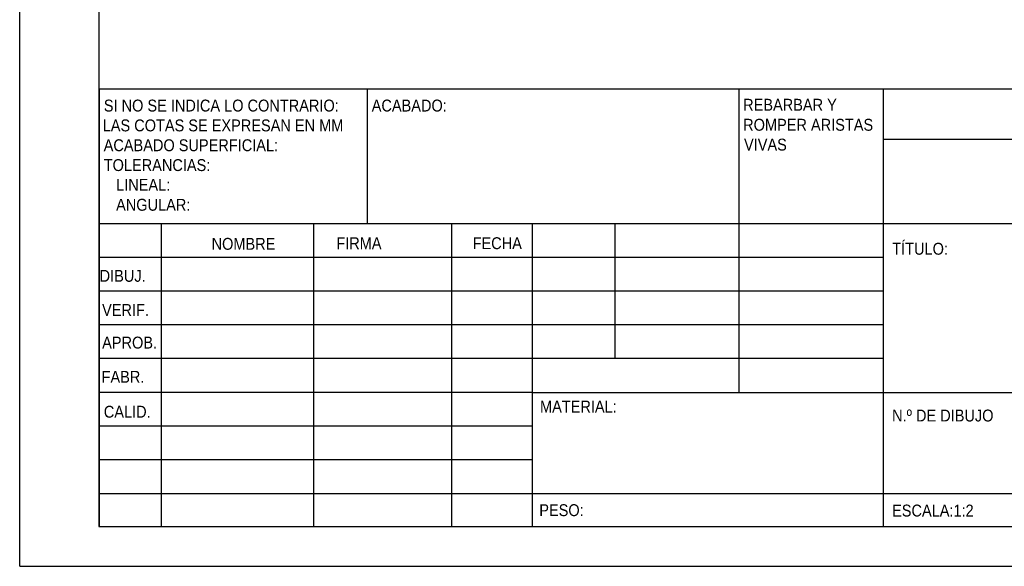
# Model space of a CAD drawing. Extents: x 0 to 333, y 0 to 297.
# Tile 1 of 26: x 0 to 124, y 0 to 69. Entities that reach past the tile are written whole.
import ezdxf

# ---------------------------------------------------------------- set-up
doc = ezdxf.new("R2010")
doc.units = 0
doc.layers.get('0').update_dxf_attribs({"linetype": 'CONTINUOUS'})

# ---------------------------------------------------------------- blocks, each defined once
blk = doc.blocks.new('BLOCK_2')
at = {"color": 7}
blk.add_lwpolyline([(10.13, 5.02), (205.13, 5.02)], dxfattribs=at)
blk = doc.blocks.new('BLOCK_3')
at = {"color": 7}
blk.add_lwpolyline([(0.13, 0.02), (210.13, 0.02)], dxfattribs=at)
blk = doc.blocks.new('BLOCK_4')
at = {"color": 7}
blk.add_lwpolyline([(0.13, 0.02), (0.13, 297.02)], dxfattribs=at)
blk = doc.blocks.new('BLOCK_9')
at = {"color": 7}
blk.add_lwpolyline([(10.13, 5.02), (10.13, 292.02)], dxfattribs=at)
blk = doc.blocks.new('BLOCK_10')
at = {"color": 7}
blk.add_lwpolyline([(10.16, 9.18), (205.13, 9.18)], dxfattribs=at)
blk = doc.blocks.new('BLOCK_11')
at = {"color": 7}
blk.add_lwpolyline([(205.13, 43.18), (10.16, 43.18)], dxfattribs=at)
blk = doc.blocks.new('BLOCK_12')
at = {"color": 7}
blk.add_lwpolyline([(10.16, 60.18), (205.13, 60.18)], dxfattribs=at)
blk = doc.blocks.new('BLOCK_14')
at = {"color": 7}
blk.add_lwpolyline([(37.15, 43.18), (37.15, 4.93)], dxfattribs=at)
blk = doc.blocks.new('BLOCK_15')
at = {"color": 7}
blk.add_lwpolyline([(108.96, 26.18), (10.16, 26.18)], dxfattribs=at)
blk = doc.blocks.new('BLOCK_16')
at = {"color": 7}
blk.add_lwpolyline([(108.96, 30.43), (10.16, 30.43)], dxfattribs=at)
blk = doc.blocks.new('BLOCK_17')
at = {"color": 7}
blk.add_lwpolyline([(108.96, 34.68), (10.16, 34.68)], dxfattribs=at)
blk = doc.blocks.new('BLOCK_18')
at = {"color": 7}
blk.add_lwpolyline([(108.96, 38.93), (10.16, 38.93)], dxfattribs=at)
blk = doc.blocks.new('BLOCK_19')
at = {"color": 7}
blk.add_lwpolyline([(64.76, 4.93), (64.76, 43.18)], dxfattribs=at)
blk = doc.blocks.new('BLOCK_20')
at = {"color": 7}
blk.add_lwpolyline([(10.16, 60.18), (10.16, 4.93)], dxfattribs=at)
blk = doc.blocks.new('BLOCK_21')
at = {"color": 7}
blk.add_lwpolyline([(17.96, 43.18), (17.96, 4.93)], dxfattribs=at)
blk = doc.blocks.new('BLOCK_22')
at = {"color": 7}
blk.add_lwpolyline([(43.96, 43.18), (43.96, 60.18)], dxfattribs=at)
blk = doc.blocks.new('BLOCK_23')
at = {"color": 7}
blk.add_lwpolyline([(54.56, 43.18), (54.56, 4.93)], dxfattribs=at)
blk = doc.blocks.new('BLOCK_24')
at = {"color": 7}
blk.add_lwpolyline([(75.16, 26.18), (75.16, 43.18)], dxfattribs=at)
blk = doc.blocks.new('BLOCK_25')
at = {"color": 7}
blk.add_lwpolyline([(64.76, 13.43), (10.16, 13.43)], dxfattribs=at)
blk = doc.blocks.new('BLOCK_26')
at = {"color": 7}
blk.add_lwpolyline([(90.76, 60.18), (90.76, 21.93)], dxfattribs=at)
blk = doc.blocks.new('BLOCK_27')
at = {"color": 7}
blk.add_lwpolyline([(64.76, 17.68), (10.16, 17.68)], dxfattribs=at)
blk = doc.blocks.new('BLOCK_28')
at = {"color": 7}
blk.add_lwpolyline([(64.76, 21.93), (10.16, 21.93)], dxfattribs=at)
blk = doc.blocks.new('BLOCK_29')
at = {"color": 7}
blk.add_lwpolyline([(64.76, 21.93), (205.13, 21.93)], dxfattribs=at)
blk = doc.blocks.new('BLOCK_30')
at = {"color": 7}
blk.add_lwpolyline([(108.96, 60.18), (108.96, 4.93)], dxfattribs=at)
blk = doc.blocks.new('BLOCK_34')
at = {"color": 7}
blk.add_lwpolyline([(205.13, 53.8), (108.96, 53.8)], dxfattribs=at)
blk = doc.blocks.new('BLOCK_41')
at = {"color": 7, "insert": (65.61, 6.32), "char_height": 1.4986, "attachment_point": 7}
blk.add_mtext('\\fCentury Gothic|b0|i0|c0|p34;\\W0.913;PESO: ', dxfattribs=at)
blk = doc.blocks.new('BLOCK_44')
at = {"color": 7, "insert": (110.07, 6.27), "char_height": 1.5, "attachment_point": 7}
blk.add_mtext('\\fCentury Gothic|b0|i0|c0|p34;\\W0.913;ESCALA:1:2', dxfattribs=at)
blk = doc.blocks.new('BLOCK_45')
at = {"color": 7, "insert": (110.07, 18.24), "char_height": 1.5, "attachment_point": 7}
blk.add_mtext('\\fCentury Gothic|b0|i0|c0|p34;\\W0.913;N.º DE DIBUJO', dxfattribs=at)
blk = doc.blocks.new('BLOCK_46')
at = {"color": 7, "insert": (110.09, 39.25), "char_height": 1.5, "attachment_point": 7}
blk.add_mtext('\\fCentury Gothic|b0|i0|c0|p34;\\W0.913;TÍTULO:', dxfattribs=at)
blk = doc.blocks.new('BLOCK_49')
at = {"color": 7, "insert": (65.7, 19.39), "char_height": 1.5, "attachment_point": 7}
blk.add_mtext('\\fCentury Gothic|b0|i0|c0|p34;\\W0.913;MATERIAL:', dxfattribs=at)
blk = doc.blocks.new('BLOCK_50')
at = {"color": 7, "insert": (57.21, 39.95), "char_height": 1.5, "attachment_point": 7}
blk.add_mtext('\\fCentury Gothic|b0|i0|c0|p34;\\W0.913;FECHA', dxfattribs=at)
blk = doc.blocks.new('BLOCK_51')
at = {"color": 7, "insert": (40.03, 39.97), "char_height": 1.5, "attachment_point": 7}
blk.add_mtext('\\fCentury Gothic|b0|i0|c0|p34;\\W0.913;FIRMA', dxfattribs=at)
blk = doc.blocks.new('BLOCK_52')
at = {"color": 7, "insert": (24.31, 39.87), "char_height": 1.5, "attachment_point": 7}
blk.add_mtext('\\fCentury Gothic|b0|i0|c0|p34;\\W0.913;NOMBRE', dxfattribs=at)
blk = doc.blocks.new('BLOCK_54')
at = {"color": 7, "insert": (91.3, 57.41), "char_height": 1.5, "attachment_point": 7}
blk.add_mtext('\\fCentury Gothic|b0|i0|c0|p34;\\W0.913;REBARBAR Y ', dxfattribs=at)
blk = doc.blocks.new('BLOCK_55')
at = {"color": 7, "insert": (91.3, 54.87), "char_height": 1.5, "attachment_point": 7}
blk.add_mtext('\\fCentury Gothic|b0|i0|c0|p34;\\W0.913;ROMPER ARISTAS ', dxfattribs=at)
blk = doc.blocks.new('BLOCK_56')
at = {"color": 7, "insert": (91.41, 52.37), "char_height": 1.5, "attachment_point": 7}
blk.add_mtext('\\fCentury Gothic|b0|i0|c0|p34;\\W0.913;VIVAS', dxfattribs=at)
blk = doc.blocks.new('BLOCK_53')
for name in ['BLOCK_54', 'BLOCK_55', 'BLOCK_56']:
    blk.add_blockref(name, (0, 0))
blk = doc.blocks.new('BLOCK_57')
at = {"color": 7, "insert": (44.49, 57.29), "char_height": 1.5, "attachment_point": 7}
blk.add_mtext('\\fCentury Gothic|b0|i0|c0|p34;\\W0.913;ACABADO:', dxfattribs=at)
blk = doc.blocks.new('BLOCK_59')
at = {"color": 7, "insert": (10.73, 57.29), "char_height": 1.5, "attachment_point": 7}
blk.add_mtext('\\fCentury Gothic|b0|i0|c0|p34;\\W0.913;SI NO SE INDICA LO CONTRARIO:', dxfattribs=at)
blk = doc.blocks.new('BLOCK_60')
at = {"color": 7, "insert": (10.59, 54.79), "char_height": 1.5, "attachment_point": 7}
blk.add_mtext('\\fCentury Gothic|b0|i0|c0|p34;\\W0.913;LAS COTAS SE EXPRESAN EN MM', dxfattribs=at)
blk = doc.blocks.new('BLOCK_61')
at = {"color": 7, "insert": (10.71, 52.29), "char_height": 1.5, "attachment_point": 7}
blk.add_mtext('\\fCentury Gothic|b0|i0|c0|p34;\\W0.913;ACABADO SUPERFICIAL:', dxfattribs=at)
blk = doc.blocks.new('BLOCK_62')
at = {"color": 7, "insert": (10.72, 49.79), "char_height": 1.5, "attachment_point": 7}
blk.add_mtext('\\fCentury Gothic|b0|i0|c0|p34;\\W0.913;TOLERANCIAS:', dxfattribs=at)
blk = doc.blocks.new('BLOCK_63')
at = {"color": 7, "insert": (10.75, 47.33), "char_height": 1.5, "attachment_point": 7}
blk.add_mtext('\\fCentury Gothic|b0|i0|c0|p34;\\W0.913;   LINEAL:', dxfattribs=at)
blk = doc.blocks.new('BLOCK_64')
at = {"color": 7, "insert": (10.75, 44.79), "char_height": 1.5, "attachment_point": 7}
blk.add_mtext('\\fCentury Gothic|b0|i0|c0|p34;\\W0.913;   ANGULAR:', dxfattribs=at)
blk = doc.blocks.new('BLOCK_58')
for name in ['BLOCK_59', 'BLOCK_60', 'BLOCK_61', 'BLOCK_62', 'BLOCK_63', 'BLOCK_64']:
    blk.add_blockref(name, (0, 0))
blk = doc.blocks.new('BLOCK_65')
at = {"color": 7, "insert": (10.73, 18.72), "char_height": 1.5, "attachment_point": 7}
blk.add_mtext('\\fCentury Gothic|b0|i0|c0|p34;\\W0.913;CALID.', dxfattribs=at)
blk = doc.blocks.new('BLOCK_66')
at = {"color": 7, "insert": (10.45, 23.14), "char_height": 1.5, "attachment_point": 7}
blk.add_mtext('\\fCentury Gothic|b0|i0|c0|p34;\\W0.913;FABR.', dxfattribs=at)
blk = doc.blocks.new('BLOCK_67')
at = {"color": 7, "insert": (10.52, 27.43), "char_height": 1.5, "attachment_point": 7}
blk.add_mtext('\\fCentury Gothic|b0|i0|c0|p34;\\W0.913;APROB.', dxfattribs=at)
blk = doc.blocks.new('BLOCK_68')
at = {"color": 7, "insert": (10.51, 31.56), "char_height": 1.5, "attachment_point": 7}
blk.add_mtext('\\fCentury Gothic|b0|i0|c0|p34;\\W0.913;VERIF.', dxfattribs=at)
blk = doc.blocks.new('BLOCK_69')
at = {"color": 7, "insert": (10.2, 35.84), "char_height": 1.5, "attachment_point": 7}
blk.add_mtext('\\fCentury Gothic|b0|i0|c0|p34;\\W0.913;DIBUJ.', dxfattribs=at)

msp = doc.modelspace()

# ---------------------------------------------------------------- block references
for name in ['BLOCK_4', 'BLOCK_9', 'BLOCK_12', 'BLOCK_20', 'BLOCK_22', 'BLOCK_26', 'BLOCK_30', 'BLOCK_58', 'BLOCK_57', 'BLOCK_53', 'BLOCK_34', 'BLOCK_11', 'BLOCK_21', 'BLOCK_14', 'BLOCK_23', 'BLOCK_19', 'BLOCK_24', 'BLOCK_52', 'BLOCK_51', 'BLOCK_50', 'BLOCK_46', 'BLOCK_18', 'BLOCK_69', 'BLOCK_17', 'BLOCK_68', 'BLOCK_16', 'BLOCK_67', 'BLOCK_15', 'BLOCK_66', 'BLOCK_28', 'BLOCK_29', 'BLOCK_65', 'BLOCK_49', 'BLOCK_45', 'BLOCK_27', 'BLOCK_25', 'BLOCK_10', 'BLOCK_41', 'BLOCK_44', 'BLOCK_2', 'BLOCK_3']:
    msp.add_blockref(name, (0, 0))

doc.saveas('drawing.dxf')
